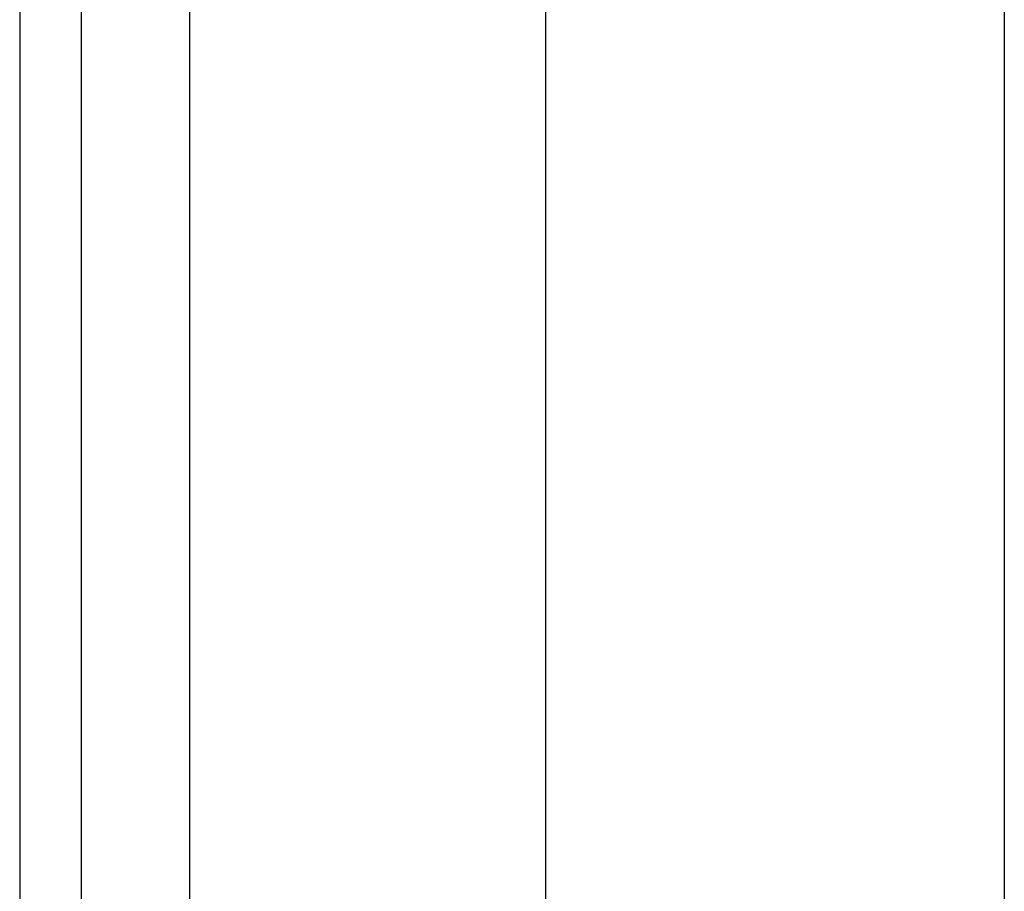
# Model space of a CAD drawing. Header units: inches. Extents: x 2.3 to 62.6, y 3.3 to 33.7.
# Tile 28 of 57: x 2.256 to 3.102, y 18.012 to 18.761. Entities that reach past the tile are written whole.
import ezdxf

# ---------------------------------------------------------------- set-up
doc = ezdxf.new("R2010")
doc.units = ezdxf.units.IN
doc.header["$MEASUREMENT"] = 0
doc.layers.add('Visible Edges(ANSI)', color=7, linetype='Continuous', lineweight=25)
doc.layers.add('Visible Tangent Edges(ANSI)', color=7, linetype='Continuous', lineweight=25)

msp = doc.modelspace()

# ---------------------------------------------------------------- linework, layer by layer
at = {"layer": 'Visible Edges(ANSI)'}
for p, q in [((2.25614, 25.22212), (2.25614, 9.71112)), ((2.30914, 9.71112), (2.30914, 25.22212)), ((2.70815, 17.85004), (2.70815, 24.54972)), ((3.10186, 24.54972), (3.10186, 17.85098))]:
    msp.add_line(p, q, dxfattribs=at)
at = {"layer": 'Visible Tangent Edges(ANSI)'}
msp.add_line((2.40214, 9.71112), (2.40214, 25.22212), dxfattribs=at)

doc.saveas('drawing.dxf')
